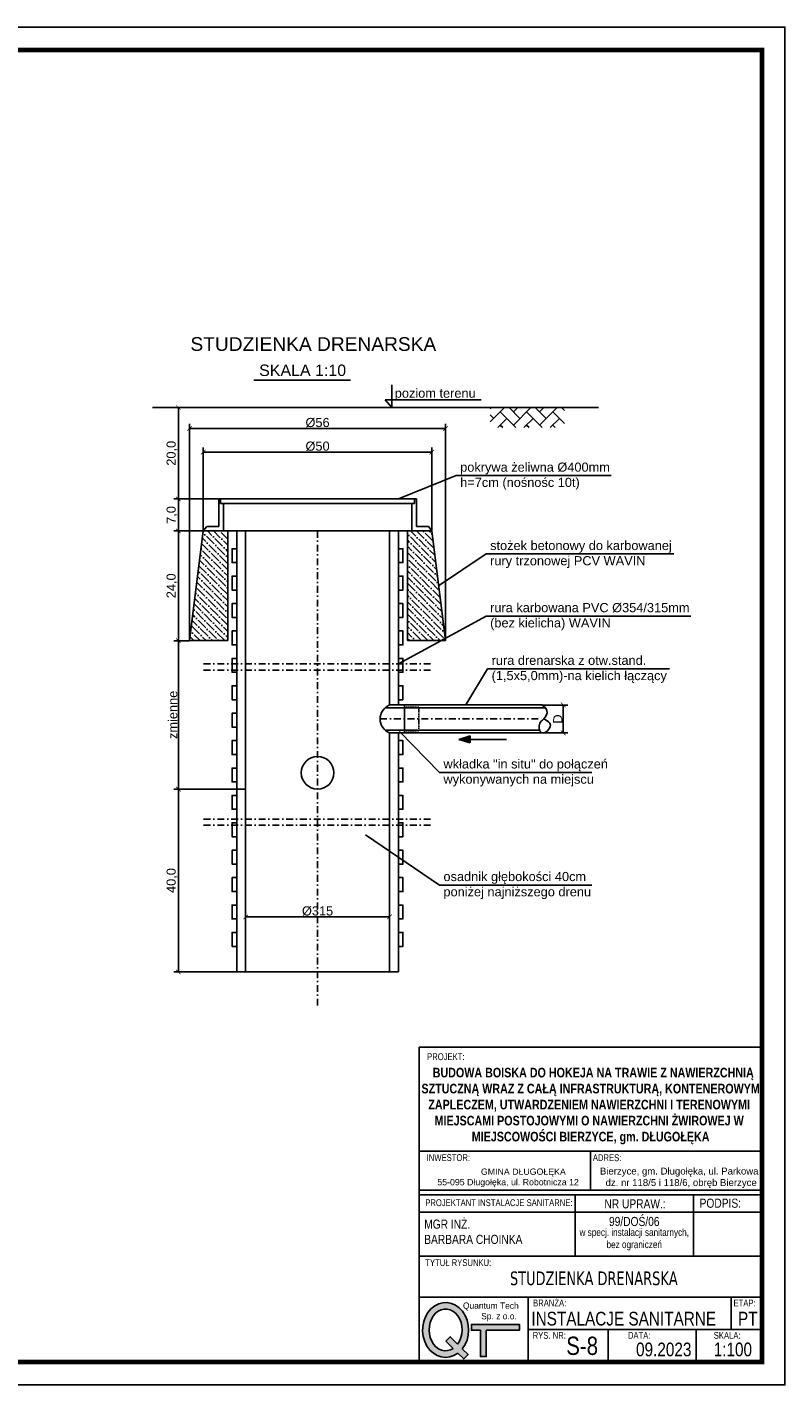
# Model space of a CAD drawing. Extents: x -118729 to -53705, y 33529 to 45095.
# Tile 15 of 83: x -78050 to -76392, y 33529 to 36499. Entities that reach past the tile are written whole.
import ezdxf

# ---------------------------------------------------------------- set-up
doc = ezdxf.new("R2010")
doc.units = 0
doc.header["$LTSCALE"] = 10
doc.header["$MEASUREMENT"] = 0
doc.header["$PDMODE"] = 34
doc.header["$PDSIZE"] = 5
for name, pattern in [('CONTINOUS', [0]), ('DASHDOT', [1, 0.5, -0.25, 0, -0.25]), ('DASHED', [0.75, 0.5, -0.25])]:
    doc.linetypes.add(name, pattern=pattern)
doc.layers.get('0').update_dxf_attribs({"color": 9, "linetype": 'CONTINUOUS'})
doc.layers.get('DEFPOINTS').update_dxf_attribs({"color": 9, "linetype": 'CONTINUOUS'})
doc.layers.add('drenaz', color=14, linetype='CONTINUOUS')
doc.styles.add('LEGNICA', font='arial.ttf')
doc.styles.add('PS-opis-bg', font='txt', dxfattribs={"width": 0.8})
doc.dimstyles.new('ISO-25', dxfattribs={"dimtxt": 20, "dimasz": 10, "dimexe": 10, "dimexo": 1, "dimgap": 2, "dimtad": 1, "dimdec": 0, "dimtxsty": 'LEGNICA', "dimblk": 'ARCHTICK', "dimcen": 2.5, "dimclrd": 4, "dimclrt": 6, "dimadec": 0, "dimazin": 0, "dimtfac": 1, "dimtdec": 0, "dimtmove": 1, "dimatfit": 3, "dimldrblk": 'ARCHTICK', "dimfxl": 0, "dimarcsym": 0})
pattern_1 = [(135, (-81264.203, 37025.306), (-18.521778, 5.051394), [23.8125, -4.7625, 0, -4.7625])]

# ---------------------------------------------------------------- blocks, each defined once
blk = doc.blocks.new('_ARCHTICK')
at = {"color": 0, "linetype": 'ByBlock', "const_width": 0.15}
blk.add_lwpolyline([(-0.5, -0.5), (0.5, 0.5)], dxfattribs=at)
blk = doc.blocks.new('*D158')
at = {"layer": 'DEFPOINTS', "color": 0, "linetype": 'CONTINOUS', "ltscale": 3}
for p in [(-76923.4, 35016.1), (-76923.4, 34954.9), (-76876.9, 34954.9)]:
    blk.add_point(p, dxfattribs=at)
at = {"layer": 'drenaz', "color": 0, "lineweight": -2}
for p, q in [((-76922.4, 35016.1), (-76866.9, 35016.1)), ((-76922.4, 34954.9), (-76866.9, 34954.9))]:
    blk.add_line(p, q, dxfattribs=at)
at = {"layer": 'drenaz', "color": 4, "lineweight": -2}
blk.add_line((-76876.9, 35016.1), (-76876.9, 34954.9), dxfattribs=at)
at = {"layer": 'drenaz', "color": 4, "linetype": 'CONTINOUS', "lineweight": -2, "ltscale": 3, "xscale": 10, "yscale": 10, "zscale": 10}
for p, rotation in [((-76876.9, 35016.1), 90), ((-76876.9, 34954.9), 270)]:
    blk.add_blockref('_ARCHTICK', p, dxfattribs=dict(at, rotation=rotation))
at = {"layer": 'drenaz', "color": 6, "linetype": 'CONTINOUS', "ltscale": 3, "insert": (-76888.9, 34985.5), "char_height": 20, "attachment_point": 5, "rotation": 90, "style": 'LEGNICA'}
blk.add_mtext('D', dxfattribs=at)
blk = doc.blocks.new('*D159')
at = {"layer": 'DEFPOINTS', "color": 0, "linetype": 'CONTINOUS', "ltscale": 3}
for p in [(-77571.9, 34593.8), (-77256.9, 34593.8), (-77256.9, 34552.5)]:
    blk.add_point(p, dxfattribs=at)
at = {"layer": 'drenaz', "color": 0, "lineweight": -2}
for p, q in [((-77571.9, 34592.8), (-77571.9, 34542.5)), ((-77256.9, 34592.8), (-77256.9, 34542.5))]:
    blk.add_line(p, q, dxfattribs=at)
at = {"layer": 'drenaz', "color": 4, "lineweight": -2}
blk.add_line((-77571.9, 34552.5), (-77256.9, 34552.5), dxfattribs=at)
at = {"layer": 'drenaz', "color": 4, "linetype": 'CONTINOUS', "lineweight": -2, "ltscale": 3, "xscale": 10, "yscale": 10, "zscale": 10, "rotation": 180}
blk.add_blockref('_ARCHTICK', (-77571.9, 34552.5), dxfattribs=at)
at = {"layer": 'drenaz', "color": 4, "linetype": 'CONTINOUS', "lineweight": -2, "ltscale": 3, "xscale": 10, "yscale": 10, "zscale": 10}
blk.add_blockref('_ARCHTICK', (-77256.9, 34552.5), dxfattribs=at)
at = {"layer": 'drenaz', "color": 6, "linetype": 'CONTINOUS', "ltscale": 3, "insert": (-77414.4, 34565.3), "char_height": 20, "attachment_point": 5, "style": 'LEGNICA'}
blk.add_mtext('%%C315', dxfattribs=at)
blk = doc.blocks.new('*D160')
at = {"layer": 'DEFPOINTS', "color": 0, "linetype": 'CONTINOUS', "ltscale": 3}
for p in [(-77164.4, 35569.2), (-77664.4, 35396.8), (-77164.4, 35396.8)]:
    blk.add_point(p, dxfattribs=at)
at = {"layer": 'drenaz', "color": 0, "lineweight": -2}
for p, q in [((-77664.4, 35397.8), (-77664.4, 35579.2)), ((-77164.4, 35397.8), (-77164.4, 35579.2))]:
    blk.add_line(p, q, dxfattribs=at)
at = {"layer": 'drenaz', "color": 4, "lineweight": -2}
blk.add_line((-77664.4, 35569.2), (-77164.4, 35569.2), dxfattribs=at)
at = {"layer": 'drenaz', "color": 4, "linetype": 'CONTINOUS', "lineweight": -2, "ltscale": 3, "xscale": 10, "yscale": 10, "zscale": 10, "rotation": 180}
blk.add_blockref('_ARCHTICK', (-77664.4, 35569.2), dxfattribs=at)
at = {"layer": 'drenaz', "color": 4, "linetype": 'CONTINOUS', "lineweight": -2, "ltscale": 3, "xscale": 10, "yscale": 10, "zscale": 10}
blk.add_blockref('_ARCHTICK', (-77164.4, 35569.2), dxfattribs=at)
at = {"layer": 'drenaz', "color": 6, "linetype": 'CONTINOUS', "ltscale": 3, "insert": (-77414.4, 35582), "char_height": 20, "attachment_point": 5, "style": 'LEGNICA'}
blk.add_mtext('%%C50', dxfattribs=at)
blk = doc.blocks.new('*D161')
at = {"layer": 'DEFPOINTS', "color": 0, "linetype": 'CONTINOUS', "ltscale": 3}
for p in [(-77134.4, 35620.9), (-77694.4, 35156.8), (-77134.4, 35156.8)]:
    blk.add_point(p, dxfattribs=at)
at = {"layer": 'drenaz', "color": 0, "lineweight": -2}
for p, q in [((-77694.4, 35157.8), (-77694.4, 35630.9)), ((-77134.4, 35157.8), (-77134.4, 35630.9))]:
    blk.add_line(p, q, dxfattribs=at)
at = {"layer": 'drenaz', "color": 4, "lineweight": -2}
blk.add_line((-77694.4, 35620.9), (-77134.4, 35620.9), dxfattribs=at)
at = {"layer": 'drenaz', "color": 4, "linetype": 'CONTINOUS', "lineweight": -2, "ltscale": 3, "xscale": 10, "yscale": 10, "zscale": 10, "rotation": 180}
blk.add_blockref('_ARCHTICK', (-77694.4, 35620.9), dxfattribs=at)
at = {"layer": 'drenaz', "color": 4, "linetype": 'CONTINOUS', "lineweight": -2, "ltscale": 3, "xscale": 10, "yscale": 10, "zscale": 10}
blk.add_blockref('_ARCHTICK', (-77134.4, 35620.9), dxfattribs=at)
at = {"layer": 'drenaz', "color": 6, "linetype": 'CONTINOUS', "ltscale": 3, "insert": (-77414.4, 35633.7), "char_height": 20, "attachment_point": 5, "style": 'LEGNICA'}
blk.add_mtext('%%C56', dxfattribs=at)
blk = doc.blocks.new('*D162')
at = {"layer": 'DEFPOINTS', "color": 0, "linetype": 'CONTINOUS', "ltscale": 3}
for p in [(-77631.3, 35666.8), (-77719, 35466.8), (-77630.6, 35466.8)]:
    blk.add_point(p, dxfattribs=at)
at = {"layer": 'drenaz', "color": 0, "lineweight": -2}
for p, q in [((-77632.3, 35666.8), (-77729, 35666.8)), ((-77631.6, 35466.8), (-77729, 35466.8))]:
    blk.add_line(p, q, dxfattribs=at)
at = {"layer": 'drenaz', "color": 4, "lineweight": -2}
blk.add_line((-77719, 35666.8), (-77719, 35466.8), dxfattribs=at)
at = {"layer": 'drenaz', "color": 4, "linetype": 'CONTINOUS', "lineweight": -2, "ltscale": 3, "xscale": 10, "yscale": 10, "zscale": 10}
for p, rotation in [((-77719, 35666.8), 90), ((-77719, 35466.8), 270)]:
    blk.add_blockref('_ARCHTICK', p, dxfattribs=dict(at, rotation=rotation))
at = {"layer": 'drenaz', "color": 6, "linetype": 'CONTINOUS', "ltscale": 3, "insert": (-77733, 35566.8), "char_height": 20, "attachment_point": 5, "rotation": 90, "style": 'LEGNICA'}
blk.add_mtext('20,0', dxfattribs=at)
blk = doc.blocks.new('*D163')
at = {"layer": 'DEFPOINTS', "color": 0, "linetype": 'CONTINOUS', "ltscale": 3}
for p in [(-77630.6, 35466.8), (-77719, 35396.8), (-77664.4, 35396.8)]:
    blk.add_point(p, dxfattribs=at)
at = {"layer": 'drenaz', "color": 0, "lineweight": -2}
for p, q in [((-77631.6, 35466.8), (-77729, 35466.8)), ((-77665.4, 35396.8), (-77729, 35396.8))]:
    blk.add_line(p, q, dxfattribs=at)
at = {"layer": 'drenaz', "color": 4, "lineweight": -2}
blk.add_line((-77719, 35466.8), (-77719, 35396.8), dxfattribs=at)
at = {"layer": 'drenaz', "color": 4, "linetype": 'CONTINOUS', "lineweight": -2, "ltscale": 3, "xscale": 10, "yscale": 10, "zscale": 10}
for p, rotation in [((-77719, 35466.8), 90), ((-77719, 35396.8), 270)]:
    blk.add_blockref('_ARCHTICK', p, dxfattribs=dict(at, rotation=rotation))
at = {"layer": 'drenaz', "color": 6, "linetype": 'CONTINOUS', "ltscale": 3, "insert": (-77733, 35431.8), "char_height": 20, "attachment_point": 5, "rotation": 90, "style": 'LEGNICA'}
blk.add_mtext('7,0', dxfattribs=at)
blk = doc.blocks.new('*D164')
at = {"layer": 'DEFPOINTS', "color": 0, "linetype": 'CONTINOUS', "ltscale": 3}
for p in [(-77664.4, 35396.8), (-77719, 35156.8), (-77694.4, 35156.8)]:
    blk.add_point(p, dxfattribs=at)
at = {"layer": 'drenaz', "color": 0, "lineweight": -2}
for p, q in [((-77665.4, 35396.8), (-77729, 35396.8)), ((-77695.4, 35156.8), (-77729, 35156.8))]:
    blk.add_line(p, q, dxfattribs=at)
at = {"layer": 'drenaz', "color": 4, "lineweight": -2}
blk.add_line((-77719, 35396.8), (-77719, 35156.8), dxfattribs=at)
at = {"layer": 'drenaz', "color": 4, "linetype": 'CONTINOUS', "lineweight": -2, "ltscale": 3, "xscale": 10, "yscale": 10, "zscale": 10}
for p, rotation in [((-77719, 35396.8), 90), ((-77719, 35156.8), 270)]:
    blk.add_blockref('_ARCHTICK', p, dxfattribs=dict(at, rotation=rotation))
at = {"layer": 'drenaz', "color": 6, "linetype": 'CONTINOUS', "ltscale": 3, "insert": (-77733, 35276.8), "char_height": 20, "attachment_point": 5, "rotation": 90, "style": 'LEGNICA'}
blk.add_mtext('24,0', dxfattribs=at)
blk = doc.blocks.new('*D165')
at = {"layer": 'DEFPOINTS', "color": 0, "linetype": 'CONTINOUS', "ltscale": 3}
for p in [(-77694.4, 35156.8), (-77719, 34832.1), (-77684.4, 34832.1)]:
    blk.add_point(p, dxfattribs=at)
at = {"layer": 'drenaz', "color": 0, "lineweight": -2}
for p, q in [((-77695.4, 35156.8), (-77729, 35156.8)), ((-77685.4, 34832.1), (-77729, 34832.1))]:
    blk.add_line(p, q, dxfattribs=at)
at = {"layer": 'drenaz', "color": 4, "lineweight": -2}
blk.add_line((-77719, 35156.8), (-77719, 34832.1), dxfattribs=at)
at = {"layer": 'drenaz', "color": 4, "linetype": 'CONTINOUS', "lineweight": -2, "ltscale": 3, "xscale": 10, "yscale": 10, "zscale": 10}
for p, rotation in [((-77719, 35156.8), 90), ((-77719, 34832.1), 270)]:
    blk.add_blockref('_ARCHTICK', p, dxfattribs=dict(at, rotation=rotation))
at = {"layer": 'drenaz', "color": 6, "linetype": 'CONTINOUS', "ltscale": 3, "insert": (-77731.1, 34994.5), "char_height": 20, "attachment_point": 5, "rotation": 90, "style": 'LEGNICA'}
blk.add_mtext('zmienne', dxfattribs=at)
blk = doc.blocks.new('*D166')
at = {"layer": 'DEFPOINTS', "color": 0, "linetype": 'CONTINOUS', "ltscale": 3}
for p in [(-77719, 34832.1), (-77571.9, 34832.1), (-77571.9, 34432.1)]:
    blk.add_point(p, dxfattribs=at)
at = {"layer": 'drenaz', "color": 0, "lineweight": -2}
for p, q in [((-77572.9, 34832.1), (-77729, 34832.1)), ((-77572.9, 34432.1), (-77729, 34432.1))]:
    blk.add_line(p, q, dxfattribs=at)
at = {"layer": 'drenaz', "color": 4, "lineweight": -2}
blk.add_line((-77719, 34432.1), (-77719, 34832.1), dxfattribs=at)
at = {"layer": 'drenaz', "color": 4, "linetype": 'CONTINOUS', "lineweight": -2, "ltscale": 3, "xscale": 10, "yscale": 10, "zscale": 10}
for p, rotation in [((-77719, 34832.1), 90), ((-77719, 34432.1), 270)]:
    blk.add_blockref('_ARCHTICK', p, dxfattribs=dict(at, rotation=rotation))
at = {"layer": 'drenaz', "color": 6, "linetype": 'CONTINOUS', "ltscale": 3, "insert": (-77733, 34632.1), "char_height": 20, "attachment_point": 5, "rotation": 90, "style": 'LEGNICA'}
blk.add_mtext('40,0', dxfattribs=at)
blk = doc.blocks.new('zw$C8BF')
h = blk.add_hatch(color=256)
edge = h.paths.add_edge_path()
edge.add_line((6.45, 1.06), (7.51, 0))
edge.add_line((7.51, 0), (8.29, 0.78))
edge.add_line((8.29, 0.78), (7.24, 1.83))
edge.add_ellipse((4.2, 5.28), major_axis=(0, 5), ratio=0.84, start_angle=226.3587, end_angle=572.4392)
edge = h.paths.add_edge_path(flags=16)
edge.add_line((4.26, 3.25), (5.6, 1.92))
edge.add_ellipse((4.2, 5.28), major_axis=(0, -3.8), ratio=0.789474, start_angle=-313.1631, end_angle=27.7397, ccw=False)
edge.add_line((6.39, 2.68), (5.04, 4.03))
edge.add_line((5.04, 4.03), (4.26, 3.25))
blk.add_hatch(color=256).paths.add_polyline_path([(8.92, 6.29), (8.92, 5.23), (10.55, 5.23), (10.55, 0.42), (11.6, 0.42), (11.6, 5.23), (17.67, 5.23), (17.67, 6.29)])
for points in [[(11.6, 5.23), (17.67, 5.23), (17.67, 6.29), (8.92, 6.29), (8.92, 5.23), (10.55, 5.23)], [(10.55, 5.23), (10.55, 0.42), (11.6, 0.42), (11.6, 5.23)], [(6.39, 2.68), (5.04, 4.03), (4.26, 3.25), (5.6, 1.92)], [(6.45, 1.06), (7.51, 0), (8.29, 0.78), (7.24, 1.83)]]:
    blk.add_lwpolyline(points)
for major_axis, ratio, start_param, end_param in [((0, 5), 0.84, 3.950705, 9.990949), ((0, 3.8), 0.789474, 3.95905, 9.908927)]:
    blk.add_ellipse((4.2, 5.28), major_axis=major_axis, ratio=ratio, start_param=start_param, end_param=end_param)
at = {"insert": (6.89, 10.28), "char_height": 1.15, "width": 10.7802, "attachment_point": 1}
blk.add_mtext('{\\f@MS UI Gothic|b0|i0|c238|p34;\\W1.11329; }{\\f@MS UI Gothic|b0|i0|c238|p34;Quantum Tech }\\P{\\f@MS UI Gothic|b0|i0|c238|p34;\\W8.89534; }{\\f@MS UI Gothic|b0|i0|c238|p34;Sp. z o.o.}', dxfattribs=at)

msp = doc.modelspace()

# ---------------------------------------------------------------- hatches: boundary and pattern name
at = {"layer": 'drenaz'}
h = msp.add_hatch(dxfattribs=at)
h.set_pattern_fill('AR-HBONE', scale=0.2, style=0)
h.set_pattern_definition([(45, (-78652.68, 37151.636), (3e-15, 28.73682), [60.96, -20.32]), (135, (-78638.311, 37166.004), (3e-15, 28.73682), [60.96, -20.32])])
h.paths.add_polyline_path([(-76874.25, 35666.85), (-77036.81, 35666.85), (-77036.81, 35623.08), (-76874.25, 35623.08)])
h = msp.add_hatch(dxfattribs=at)
h.set_pattern_fill('ANSI36', scale=3, angle=90, style=0)
h.set_pattern_definition(pattern_1)
h.paths.add_polyline_path([(-77610.93, 35396.85), (-77664.41, 35396.85), (-77694.41, 35156.85), (-77610.93, 35156.85)])
h = msp.add_hatch(dxfattribs=at)
h.set_pattern_fill('ANSI36', scale=3, angle=90, style=0)
h.set_pattern_definition(pattern_1)
h.paths.add_polyline_path([(-77217.88, 35156.85), (-77134.41, 35156.85), (-77164.41, 35396.85), (-77217.88, 35396.85)])
h = msp.add_hatch(color=7, dxfattribs=at)
h.paths.add_polyline_path([(-77080.37, 34948.4), (-77104.94, 34940.7), (-77080.37, 34940.7)])
h.paths.add_polyline_path([(-77080.37, 34940.7), (-77104.94, 34940.7), (-77080.37, 34933)])

# ---------------------------------------------------------------- linework, layer by layer
for p, q in [((-77191.84, 34267.45), (-76441.84, 34267.45)), ((-76441.84, 34267.45), (-77191.84, 34267.45)), ((-77191.84, 34267.45), (-77191.84, 33578.92)), ((-76441.84, 33578.92), (-76441.84, 34267.45)), ((-77191.84, 34040.16), (-76441.84, 34040.16)), ((-76816.84, 34040.16), (-76816.84, 33954.5)), ((-77191.84, 33954.5), (-76441.84, 33954.5)), ((-77191.84, 33944.5), (-76441.84, 33944.5)), ((-77191.84, 33944.5), (-76441.84, 33944.5)), ((-77191.84, 33944.5), (-76441.84, 33944.5)), ((-77191.84, 33944.5), (-76441.84, 33944.5)), ((-77191.84, 33944.5), (-76441.84, 33944.5)), ((-77191.84, 33944.5), (-76441.84, 33944.5)), ((-77191.84, 33944.5), (-76441.84, 33944.5)), ((-77191.84, 33944.5), (-76441.84, 33944.5)), ((-77191.84, 33944.5), (-76441.84, 33944.5)), ((-77191.84, 33944.5), (-76441.84, 33944.5)), ((-76851.04, 33944.5), (-76851.04, 33944.5)), ((-76851.04, 33810.66), (-76851.04, 33944.5)), ((-76591.77, 33944.5), (-76591.77, 33944.5)), ((-76591.77, 33810.66), (-76591.77, 33944.5)), ((-77191.84, 33906.41), (-76441.84, 33906.41)), ((-77191.84, 33810.66), (-76441.84, 33810.66)), ((-77191.84, 33810.66), (-76441.84, 33810.66)), ((-77191.84, 33810.66), (-76441.84, 33810.66)), ((-77191.84, 33810.66), (-76441.84, 33810.66)), ((-77191.84, 33810.66), (-76441.84, 33810.66)), ((-77191.84, 33810.66), (-76441.84, 33810.66)), ((-77191.84, 33810.66), (-76441.84, 33810.66)), ((-77191.84, 33810.66), (-76441.84, 33810.66)), ((-77191.84, 33810.66), (-76441.84, 33810.66)), ((-77191.84, 33810.66), (-76441.84, 33810.66)), ((-77191.84, 33810.66), (-76441.84, 33810.66)), ((-77191.84, 33810.66), (-76441.84, 33810.66)), ((-77191.84, 33810.66), (-76441.84, 33810.66)), ((-77191.84, 33810.66), (-76441.84, 33810.66)), ((-77191.84, 33810.66), (-76441.84, 33810.66)), ((-77191.84, 33810.66), (-76441.84, 33810.66)), ((-77191.84, 33810.66), (-76441.84, 33810.66)), ((-77191.84, 33810.66), (-76441.84, 33810.66)), ((-77191.84, 33810.66), (-76441.84, 33810.66)), ((-76851.04, 33810.66), (-76851.04, 33810.66)), ((-76591.77, 33810.66), (-76591.77, 33810.66)), ((-77191.84, 33720.66), (-76441.84, 33720.66)), ((-77191.84, 33720.66), (-76441.84, 33720.66)), ((-77191.84, 33720.66), (-76441.84, 33720.66)), ((-76953.66, 33578.92), (-76953.66, 33720.66)), ((-76509.28, 33649.79), (-76509.28, 33720.66)), ((-76953.66, 33649.79), (-76441.84, 33649.79)), ((-76778.6, 33578.92), (-76778.6, 33649.79)), ((-76586.14, 33578.92), (-76586.14, 33649.79)), ((-77191.84, 33578.92), (-76441.84, 33578.92)), ((-77191.84, 33578.92), (-76441.84, 33578.92)), ((-77191.84, 33578.92), (-76441.84, 33578.92)), ((-77191.84, 33578.92), (-76441.84, 33578.92)), ((-77191.84, 33578.92), (-76441.84, 33578.92)), ((-77191.84, 33578.92), (-76441.84, 33578.92))]:
    msp.add_line(p, q)
msp.add_lwpolyline([(-80591.84, 36498.92), (-76391.84, 36498.92), (-76391.84, 33528.92), (-80591.84, 33528.92)], close=True)
at = {"const_width": 10}
msp.add_lwpolyline([(-80491.84, 33578.92), (-80491.84, 36448.92), (-76441.84, 36448.92), (-76441.84, 33578.92)], close=True, dxfattribs=at)
at = {"layer": 'drenaz', "color": 7}
for p, q in [((-77554.01, 35726.78), (-77342.59, 35726.78)), ((-77251.94, 35666.85), (-77251.94, 35716.12)), ((-77266.69, 35683.81), (-77056.57, 35683.81)), ((-77251.94, 35666.85), (-77266.69, 35683.81)), ((-77414.41, 35666.85), (-77775.97, 35666.85)), ((-77414.41, 35666.85), (-76799.98, 35666.85)), ((-77111.19, 35517.83), (-77237.4, 35466.85)), ((-77111.19, 35517.83), (-76772.06, 35517.83)), ((-77208.2, 35396.85), (-77208.2, 35406.85)), ((-77664.41, 35396.85), (-77694.41, 35156.85)), ((-77610.93, 35396.85), (-77610.93, 35156.85)), ((-77217.88, 35396.85), (-77217.88, 35156.85)), ((-77164.41, 35396.85), (-77134.41, 35156.85)), ((-77045.69, 35346.46), (-77149.41, 35276.85)), ((-77045.69, 35346.46), (-76634.87, 35346.46)), ((-77045.69, 35210.55), (-77237.41, 35106.05)), ((-77045.69, 35210.55), (-76597.54, 35210.55)), ((-77610.93, 35156.85), (-77694.41, 35156.85)), ((-77217.88, 35156.85), (-77164.41, 35156.85)), ((-77217.88, 35156.85), (-77134.41, 35156.85)), ((-77042.38, 35095.25), (-77090.16, 35016.12)), ((-77042.38, 35095.25), (-76644.61, 35095.25)), ((-77256.91, 35016.12), (-77224.4, 35016.12)), ((-77147.79, 34868.65), (-77234.79, 34958.07)), ((-77224.4, 34954.89), (-77256.91, 34954.89)), ((-77104.94, 34940.7), (-77080.37, 34948.4)), ((-77104.94, 34940.7), (-77000.66, 34940.7)), ((-77104.94, 34940.7), (-77080.37, 34933)), ((-77080.37, 34948.4), (-77080.37, 34940.7)), ((-77080.37, 34933), (-77080.37, 34940.7)), ((-77147.79, 34868.65), (-76814.55, 34868.65)), ((-77147.79, 34622.32), (-77309.19, 34732.09)), ((-77147.79, 34622.32), (-76814.55, 34622.32))]:
    msp.add_line(p, q, dxfattribs=at)
at = {"layer": 'drenaz'}
for p, q in [((-77414.41, 35466.85), (-77630.61, 35466.85)), ((-77630.61, 35406.85), (-77630.61, 35466.85)), ((-77626.63, 35456.85), (-77626.63, 35466.85)), ((-77414.41, 35466.85), (-77198.2, 35466.85)), ((-77202.18, 35456.85), (-77202.18, 35466.85)), ((-77198.2, 35406.85), (-77198.2, 35466.85)), ((-77620.61, 35456.85), (-77626.63, 35456.85)), ((-77620.61, 35396.85), (-77620.61, 35456.85)), ((-77414.41, 35456.85), (-77620.61, 35456.85)), ((-77414.41, 35456.85), (-77208.2, 35456.85)), ((-77208.2, 35456.85), (-77202.18, 35456.85)), ((-77208.2, 35396.85), (-77208.2, 35456.85)), ((-77656.97, 35406.85), (-77664.41, 35396.85)), ((-77630.61, 35406.85), (-77656.97, 35406.85)), ((-77198.2, 35406.85), (-77171.84, 35406.85)), ((-77171.84, 35406.85), (-77164.41, 35396.85)), ((-77664.41, 35396.85), (-77164.41, 35396.85)), ((-77591.41, 35396.85), (-77591.41, 34432.11)), ((-77571.91, 35396.85), (-77571.91, 34432.11)), ((-77256.91, 35396.85), (-77256.91, 35016.12)), ((-77237.41, 35396.85), (-77237.41, 35016.12)), ((-77266.52, 35010.1), (-76916.18, 35010.1)), ((-77256.91, 35016.12), (-76923.42, 35016.12)), ((-77224.4, 35016.12), (-77224.4, 34954.89)), ((-77266.52, 34960.91), (-76928.4, 34960.91)), ((-77256.91, 34954.89), (-76923.42, 34954.89)), ((-77256.91, 34954.89), (-77256.91, 34432.11)), ((-77237.41, 34954.89), (-77237.41, 34432.11)), ((-77591.41, 34432.11), (-77237.41, 34432.11))]:
    msp.add_line(p, q, dxfattribs=at)
at = {"layer": 'drenaz', "color": 9, "linetype": 'DASHDOT', "ltscale": 3}
for p, q in [((-77414.41, 35396.85), (-77414.41, 34352.9)), ((-77663.69, 35106.05), (-77160.09, 35106.05)), ((-77663.69, 35092.24), (-77160.09, 35092.24)), ((-77277.49, 34985.5), (-76919.47, 34985.5)), ((-77663.69, 34766.71), (-77160.09, 34766.71)), ((-77663.69, 34752.9), (-77160.09, 34752.9))]:
    msp.add_line(p, q, dxfattribs=at)
at = {"layer": 'drenaz', "color": 7, "linetype": 'DASHED', "ltscale": 0.5}
for p, q in [((-77224.4, 35011.29), (-77192.6, 35011.29)), ((-77192.6, 35011.29), (-77192.6, 34959.71)), ((-77224.4, 34959.71), (-77192.6, 34959.71))]:
    msp.add_line(p, q, dxfattribs=at)
at = {"layer": 'drenaz'}
for points in [[(-77591.41, 35327.51), (-77601.33, 35327.51), (-77601.33, 35357.95), (-77591.41, 35357.95)], [(-77237.41, 35327.51), (-77227.48, 35327.51), (-77227.48, 35357.95), (-77237.41, 35357.95)], [(-77591.41, 35267.56), (-77601.33, 35267.56), (-77601.33, 35297.99), (-77591.41, 35297.99)], [(-77237.41, 35267.56), (-77227.48, 35267.56), (-77227.48, 35297.99), (-77237.41, 35297.99)], [(-77591.41, 35207.6), (-77601.33, 35207.6), (-77601.33, 35238.03), (-77591.41, 35238.03)], [(-77237.41, 35207.6), (-77227.48, 35207.6), (-77227.48, 35238.03), (-77237.41, 35238.03)], [(-77591.41, 35147.64), (-77601.33, 35147.64), (-77601.33, 35178.07), (-77591.41, 35178.07)], [(-77237.41, 35147.64), (-77227.48, 35147.64), (-77227.48, 35178.07), (-77237.41, 35178.07)], [(-77591.41, 35087.68), (-77601.33, 35087.68), (-77601.33, 35118.12), (-77591.41, 35118.12)], [(-77237.41, 35087.68), (-77227.48, 35087.68), (-77227.48, 35118.12), (-77237.41, 35118.12)], [(-77591.41, 35027.72), (-77601.33, 35027.72), (-77601.33, 35058.16), (-77591.41, 35058.16)], [(-77237.41, 35027.72), (-77227.48, 35027.72), (-77227.48, 35058.16), (-77237.41, 35058.16)], [(-77591.41, 34967.76), (-77601.33, 34967.76), (-77601.33, 34998.2), (-77591.41, 34998.2)], [(-77591.41, 34907.81), (-77601.33, 34907.81), (-77601.33, 34938.24), (-77591.41, 34938.24)], [(-77237.41, 34907.81), (-77227.48, 34907.81), (-77227.48, 34938.24), (-77237.41, 34938.24)], [(-77591.41, 34847.85), (-77601.33, 34847.85), (-77601.33, 34878.28), (-77591.41, 34878.28)], [(-77237.41, 34847.85), (-77227.48, 34847.85), (-77227.48, 34878.28), (-77237.41, 34878.28)], [(-77591.41, 34787.89), (-77601.33, 34787.89), (-77601.33, 34818.32), (-77591.41, 34818.32)], [(-77237.41, 34787.89), (-77227.48, 34787.89), (-77227.48, 34818.32), (-77237.41, 34818.32)], [(-77591.41, 34727.93), (-77601.33, 34727.93), (-77601.33, 34758.37), (-77591.41, 34758.37)], [(-77237.41, 34727.93), (-77227.48, 34727.93), (-77227.48, 34758.37), (-77237.41, 34758.37)], [(-77591.41, 34667.97), (-77601.33, 34667.97), (-77601.33, 34698.41), (-77591.41, 34698.41)], [(-77237.41, 34667.97), (-77227.48, 34667.97), (-77227.48, 34698.41), (-77237.41, 34698.41)], [(-77591.41, 34608.01), (-77601.33, 34608.01), (-77601.33, 34638.45), (-77591.41, 34638.45)], [(-77237.41, 34608.01), (-77227.48, 34608.01), (-77227.48, 34638.45), (-77237.41, 34638.45)], [(-77591.41, 34548.06), (-77601.33, 34548.06), (-77601.33, 34578.49), (-77591.41, 34578.49)], [(-77237.41, 34548.06), (-77227.48, 34548.06), (-77227.48, 34578.49), (-77237.41, 34578.49)], [(-77591.41, 34488.1), (-77601.33, 34488.1), (-77601.33, 34518.53), (-77591.41, 34518.53)], [(-77237.41, 34488.1), (-77227.48, 34488.1), (-77227.48, 34518.53), (-77237.41, 34518.53)]]:
    msp.add_lwpolyline(points, dxfattribs=at)
msp.add_circle((-77414.41, 34867.75), 35.64, dxfattribs=at)
msp.add_arc((-77244.43, 34985.5), 33.06, 112.17942, 247.82058, dxfattribs=at)
msp.add_spline([(-76923.42, 35016.12), (-76912.39, 35003.93), (-76919.47, 34985.5), (-76928.14, 34976.22), (-76923.42, 34954.89), (-76904.7, 34971.93), (-76919.47, 34985.5)], degree=3, dxfattribs=at)

# ---------------------------------------------------------------- block references
at = {"xscale": 12, "yscale": 12, "zscale": 12}
msp.add_blockref('zw$C8BF', (-77184.63, 33585.72), dxfattribs=at)

# ---------------------------------------------------------------- texts
at = {"style": 'PS-opis-bg'}
for s, insert, char_height, width, attachment_point in [('{\\fArial|b0|i0|c238|p34;PROJEKT:}', (-77174.7, 34254.23), 15, 303.3629, 1), ('{\\fArial|b1|i0|c128|p34;\\W2.57821; }{\\fArial|b1|i0|c128|p34;\\H1.16667x;BUDOWA BOISKA DO HOKEJA NA TRAWIE Z NAWIERZCHNIĄ }{\\fArial|b1|i0|c128|p34;\\W2.57821; }{\\fArial|b1|i0|c128|p34;\\H1.16667x;SZTUCZNĄ WRAZ Z CAŁĄ INFRASTRUKTURĄ, KONTENEROWYM }{\\fArial|b1|i0|c128|p34;\\W2.57821; }{\\fArial|b1|i0|c128|p34;\\H1.16667x;ZAPLECZEM, UTWARDZENIEM NAWIERZCHNI I TERENOWYMI }{\\fArial|b1|i0|c128|p34;\\W2.57821; }{\\fArial|b1|i0|c128|p34;\\H1.16667x;MIEJSCAMI POSTOJOWYMI O NAWIERZCHNI ŻWIROWEJ W }{\\fArial|b1|i0|c128|p34;\\W2.57821; }{\\fArial|b1|i0|c128|p34;\\H1.16667x;MIEJSCOWOŚCI BIERZYCE, gm. DŁUGOŁĘKA}', (-76816.84, 34138.74), 18, 750, 5), ('{\\fArial|b0|i0|c238|p34;INWESTOR:\\P}', (-77175.68, 34033.45), 15, 303.3629, 1), ('{\\fArial|b0|i0|c238|p34;ADRES:}', (-76812.04, 34033.23), 15, 303.3629, 1), ('{\\fArial|b0|i0|c238|p34;PROJEKTANT INSTALACJE SANITARNE:}', (-77178.72, 33934.89), 15, 342.5322, 1), ('{\\fArial|b0|i0|c238|p34;NR UPRAW.:}', (-76786.65, 33934.89), 20, 166.5345, 1), ('{\\fArial|b0|i0|c238|p34;PODPIS:}', (-76578.43, 33936.3), 20, 166.5345, 1), ('{\\fArial|b0|i0|c238|p34;MGR INŻ. \\PBARBARA CHOINKA}', (-77181.02, 33890.41), 20, 659.9086, 1), ('{\\fArial|b0|i0|c238|p34;99/DOŚ/06}', (-76721.4, 33886.14), 20, 259.2699, 5), ('{\\fArial|b0|i0|c238|p34;w specj. instalacji sanitarnych, }{\\fArial|b0|i0|c238|p34;bez ograniczeń}', (-76721.4, 33846.92), 16, 259.2699, 5), ('{\\fArial|b0|i0|c238|p34;TYTUŁ RYSUNKU:}', (-77178.72, 33803.75), 15, 303.3629, 1), ('{\\fTahoma|b0|i0|c238|p34;STUDZIENKA DRENARSKA}', (-76993.35, 33777), 30, 892.1281, 1), ('{\\fArial|b0|i0|c238|p34;BRANŻA:}', (-76942.74, 33715.46), 15, 140.791, 1), ('{\\fArial|b0|i0|c238|p34;ETAP:}', (-76504.16, 33715.46), 15, 55.8302, 1), ('{\\fArial|b0|i0|c238|p34;INSTALACJE SANITARNE}', (-76946.5, 33688.73), 30, 437.225, 1), ('{\\fArial|b0|i0|c238|p34;PT}', (-76494.46, 33688.73), 30, 291.2258, 1), ('{\\fArial|b0|i0|c238|p34;RYS. NR:}', (-76943.69, 33644.59), 15, 140.791, 1), ('{\\fArial|b0|i0|c238|p34;S-8}', (-76835.41, 33614.03), 40, 111.0738, 5), ('{\\fArial|b0|i0|c238|p34;DATA:}', (-76735.29, 33644.59), 15, 78.879, 1), ('{\\fArial|b0|i0|c238|p34;09.2023}', (-76717.49, 33621.37), 30, 122.7148, 1), ('{\\fArial|b0|i0|c238|p34;SKALA:}', (-76547.42, 33644.59), 15, 78.879, 1), ('{\\fArial|b0|i0|c238|p34;1:100}', (-76547.56, 33621.37), 30, 122.7148, 1)]:
    msp.add_mtext(s, dxfattribs=dict(at, insert=insert, char_height=char_height, width=width, attachment_point=attachment_point))
at = {"char_height": 15, "width": 375, "attachment_point": 5}
for s, insert in [('{\\fArial|b0|i0|c238|p34;\\W2.17542; }{\\fArial|b0|i0|c238|p34;Bierzyce, gm. Długołęka, ul. Parkowa}\\P{\\fArial|b0|i0|c238|p34;\\W3.63939; }{\\A1;\\fArial|b0|i0|c238|p34;dz. nr 118/5 i 118/6, obręb Bierzyce}', (-76629.34, 33981.73)), ('{\\fArial|b0|i0|c238|p34;\\W6.91947;  }{\\A1;\\fArial|b0|i0|c238|p34;\\H0.91667x;GMINA DŁUGOŁĘKA}\\P{\\fArial|b0|i0|c238|p34;\\W2.34509; }{\\A1;\\fArial|b0|i0|c238|p34;\\H0.91667x;55-095 Długołęka, ul. Robotnicza 12}', (-77004.34, 33981.73))]:
    msp.add_mtext(s, dxfattribs=dict(at, insert=insert))
at = {"layer": 'drenaz', "color": 7, "attachment_point": 1}
for s, insert, char_height, width in [('{\\fArial|b0|i0|c238|p34;STUDZIENKA DRENARSKA}', (-77692.58, 35820.73), 30, 1082.2262), ('{\\fArial|b0|i0|c238|p34;SKALA 1:10}', (-77542.16, 35760.79), 25, 844.0529), ('{\\fArial|b0|i0|c238|p34;poziom terenu}', (-77245.46, 35708.29), 20, 249.7478), ('{\\fArial|b0|i0|c238|p34;pokrywa żeliwna %%c400mm\\Ph=7cm (nośnośc 10t)}', (-77102.33, 35546.42), 20, 592.5243), ('{\\fArial|b0|i0|c238|p34;stożek betonowy do karbowanej\\Prury trzonowej PCV WAVIN}', (-77036.83, 35375.04), 20, 592.5243), ('{\\fArial|b0|i0|c238|p34;rura karbowana PVC %%c354/315mm\\P(bez kielicha) WAVIN}', (-77036.83, 35239.14), 20, 592.5243), ('{\\fArial|b0|i0|c238|p34;rura drenarska z otw.stand.\\P(1,5x5,0mm)-na kielich łączący}', (-77033.53, 35123.84), 20, 592.5243), ('{\\fArial|b0|i0|c238|p34;wkładka "in situ" do połączeń\\Pwykonywanych na miejscu}', (-77138.93, 34897.24), 20, 592.5243), ('{\\fArial|b0|i0|c238|p34;osadnik głębokości 40cm\\Pponiżej najniższego drenu}', (-77138.93, 34650.91), 20, 592.5243)]:
    msp.add_mtext(s, dxfattribs=dict(at, insert=insert, char_height=char_height, width=width))

# ---------------------------------------------------------------- dimensions: what is measured, and where the dimension line sits
at = {"layer": 'drenaz', "color": 9}
for base, p1, p2, text, picture, middle in [((-77718.96, 35466.85), (-77631.3, 35666.85), (-77630.61, 35466.85), '20,0', '*D162', (-77732.98, 35566.85)), ((-77718.96, 35396.85), (-77630.61, 35466.85), (-77664.41, 35396.85), '7,0', '*D163', (-77732.98, 35431.85)), ((-77718.96, 35156.85), (-77664.41, 35396.85), (-77694.41, 35156.85), '24,0', '*D164', (-77732.98, 35276.85)), ((-77718.96, 34832.11), (-77694.41, 35156.85), (-77684.43, 34832.11), 'zmienne', '*D165', (-77731.12, 34994.48)), ((-77718.96, 34832.11), (-77571.91, 34432.11), (-77571.91, 34832.11), '40,0', '*D166', (-77732.98, 34632.11))]:
    dim = msp.add_linear_dim(base=base, p1=p1, p2=p2, angle=90, text=text, dimstyle='ISO-25', dxfattribs=at)
    dim.commit()
    dim.dimension.update_dxf_attribs({"geometry": picture, "text_midpoint": middle})
for base, p1, p2, text, picture, middle in [((-77134.41, 35620.91), (-77694.41, 35156.85), (-77134.41, 35156.85), '%%C56', '*D161', (-77414.41, 35633.68)), ((-77164.41, 35569.21), (-77664.41, 35396.85), (-77164.41, 35396.85), '%%C50', '*D160', (-77414.41, 35581.98))]:
    dim = msp.add_linear_dim(base=base, p1=p1, p2=p2, text=text, dimstyle='ISO-25', dxfattribs=at)
    dim.commit()
    dim.dimension.update_dxf_attribs({"geometry": picture, "text_midpoint": middle})
for p1, p2, distance, text, picture, middle in [((-76923.42, 35016.12), (-76923.42, 34954.89), 46.47, 'D', '*D158', (-76888.94, 34985.5)), ((-77571.91, 34593.77), (-77256.91, 34593.77), -41.28, '%%C315', '*D159', (-77414.41, 34565.26))]:
    dim = msp.add_aligned_dim(p1=p1, p2=p2, distance=distance, text=text, dimstyle='ISO-25', dxfattribs=at)
    dim.commit()
    dim.dimension.update_dxf_attribs({"geometry": picture, "text_midpoint": middle})

doc.saveas('drawing.dxf')
